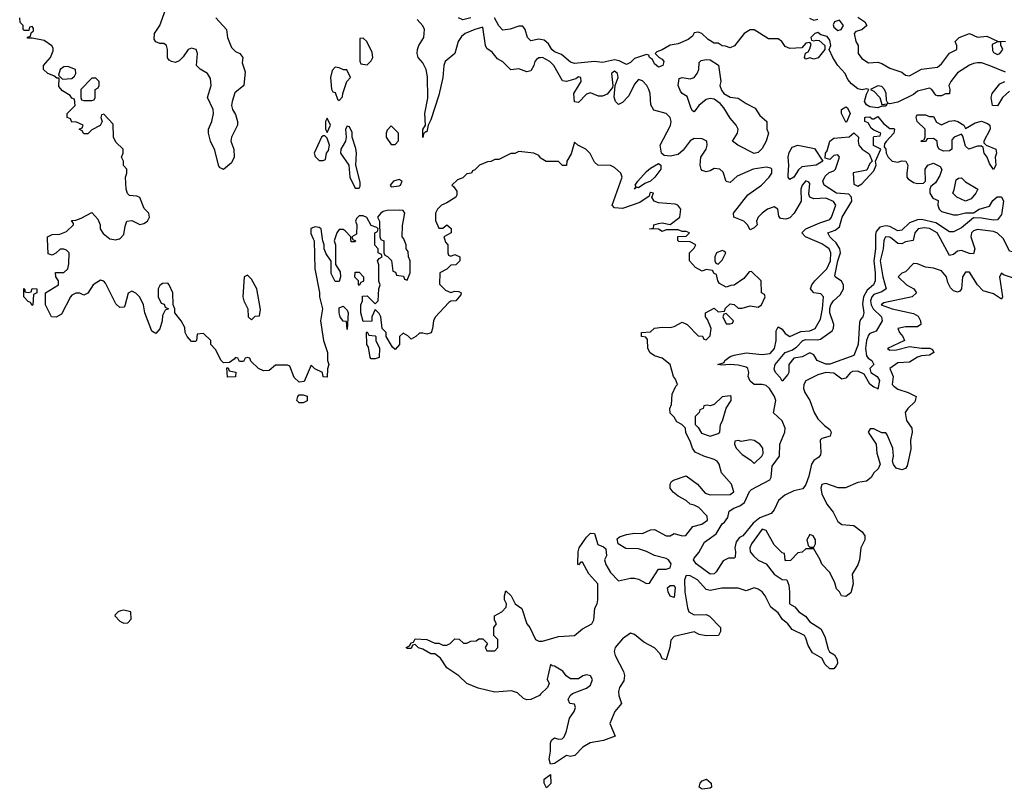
# Model space of a CAD drawing. Header units: inches. Extents: x 2601682 to 2755810, y 449311 to 584050.
# Tile 251 of 256: x 2657388 to 2662325, y 507239 to 511100. Entities that reach past the tile are written whole.
import ezdxf

# ---------------------------------------------------------------- set-up
doc = ezdxf.new("R2010")
doc.units = ezdxf.units.IN
doc.header["$MEASUREMENT"] = 0
for name, color, linetype in [('C6550', 7, 'Continuous'), ('C6551', 7, 'Continuous'), ('C6560', 7, 'Continuous'), ('C6561', 7, 'Continuous')]:
    doc.layers.add(name, color=color, linetype=linetype)

msp = doc.modelspace()

# ---------------------------------------------------------------- linework, layer by layer
at = {"layer": 'C6550', "color": 2, "elevation": 10}
for points in [[(2658860.2, 510000), (2658864.7, 509990), (2658867.3, 509850), (2658890.9, 509730.9), (2658891, 509710), (2658906.8, 509650), (2658896.3, 509590), (2658910.4, 509490.4), (2658931.3, 509430), (2658932, 509390), (2658938, 509370), (2658931.6, 509348.4), (2658930, 509306), (2658910, 509308), (2658906, 509330), (2658868.4, 509348.4), (2658850, 509366), (2658814.8, 509285.2), (2658790, 509282), (2658764.7, 509304.7), (2658742, 509362), (2658730, 509366), (2658670, 509366), (2658639.6, 509340.4), (2658610, 509338), (2658586, 509350), (2658547.3, 509387.3), (2658542, 509402), (2658530, 509406), (2658518, 509402), (2658510, 509386), (2658490, 509386), (2658482, 509402), (2658470, 509406), (2658463.6, 509396.4), (2658439.6, 509380.4), (2658410, 509378), (2658398, 509390), (2658370, 509446), (2658346, 509470), (2658346, 509490), (2658310, 509526), (2658278, 509522), (2658274, 509490), (2658270, 509486), (2658250, 509486), (2658228, 509510), (2658218, 509530), (2658216.4, 509556.4), (2658198, 509590), (2658166, 509630), (2658166, 509650), (2658158, 509670), (2658155.3, 509730), (2658138, 509770), (2658130, 509778), (2658103.6, 509776.4), (2658090, 509766), (2658082, 509750), (2658082, 509710), (2658098, 509678), (2658112.7, 509672.7), (2658118, 509658), (2658134, 509650), (2658118, 509642), (2658103.6, 509616.4), (2658102, 509590), (2658091.1, 509548.9), (2658070, 509526), (2658050, 509538), (2658015.3, 509630), (2658008.7, 509670), (2657990, 509708), (2657970, 509728), (2657950, 509738), (2657931.6, 509728.4), (2657914.8, 509665.2), (2657910, 509658), (2657890, 509655.3), (2657870, 509675.3), (2657818.9, 509778.9), (2657810, 509789), (2657792.5, 509792.5), (2657756, 509770), (2657730, 509728), (2657710, 509718), (2657690, 509728), (2657670, 509728), (2657650, 509718), (2657642, 509710), (2657596.9, 509623.1), (2657571.6, 509608.4), (2657548, 509610), (2657518, 509670), (2657518, 509730), (2657582, 509770), (2657582, 509790), (2657568.7, 509810), (2657568, 509832), (2657610, 509831.3), (2657628.7, 509850), (2657634.6, 509874.6), (2657635.3, 509930), (2657623.1, 509943.1), (2657610, 509948.7), (2657591.6, 509948.4), (2657570, 509928), (2657550, 509918), (2657530, 509926), (2657528.2, 510000)], [(2657839.5, 510000), (2657839.8, 509999.8), (2657870, 509996), (2657886, 510000)], [(2658968, 510000), (2658964.7, 509990), (2658971, 509971), (2658971.6, 509871.6), (2658994.4, 509834.4), (2658996, 509810), (2658990, 509786), (2658970, 509786), (2658950, 509826), (2658948.9, 509888.9), (2658924.7, 509924.7), (2658915.3, 509950), (2658915.3, 509970), (2658908, 509990), (2658906.5, 510000)], [(2659057.3, 510000), (2659058, 509998), (2659072, 509990), (2659070, 509986), (2659050, 509986), (2659048.8, 510000)], [(2659517.6, 510000), (2659523.6, 509983.6), (2659534, 509970), (2659534, 509930), (2659538, 509918), (2659550, 509914), (2659570, 509922), (2659594, 509910), (2659594, 509890), (2659574, 509870), (2659550, 509868), (2659530, 509848), (2659494, 509830), (2659492.7, 509772.7), (2659523.6, 509743.6), (2659550, 509732), (2659570, 509738), (2659590, 509736), (2659602, 509730), (2659599.6, 509720.4), (2659574, 509690), (2659550, 509688), (2659539.6, 509680.4), (2659471.6, 509608.4), (2659462, 509590), (2659458, 509550), (2659450.8, 509529.2), (2659430, 509522), (2659410, 509528), (2659392.7, 509527.3), (2659374, 509510), (2659350, 509498), (2659334.6, 509514.6), (2659310, 509528), (2659292, 509510), (2659292, 509470), (2659270, 509446), (2659256.4, 509456.4), (2659226, 509510), (2659226, 509530), (2659206, 509550), (2659198, 509610), (2659190, 509626), (2659170, 509646), (2659154, 509610), (2659152.7, 509587.3), (2659110, 509586), (2659098, 509630), (2659098, 509670), (2659106, 509690), (2659107.3, 509712.7), (2659130, 509714), (2659170, 509674), (2659186, 509690), (2659188, 509750), (2659195.3, 509770), (2659188.7, 509788.7), (2659188.7, 509870), (2659182, 509890), (2659190, 509902), (2659206, 509910), (2659202, 509922), (2659186, 509930), (2659186, 509950), (2659169.1, 509969.1), (2659168.5, 510000)], [(2659197.3, 510000), (2659198, 509998), (2659214, 509990), (2659214, 509930), (2659218, 509918), (2659232.7, 509912.7), (2659252.7, 509892.7), (2659258, 509838), (2659272.7, 509832.7), (2659278, 509818), (2659312.7, 509812.7), (2659318, 509798), (2659330, 509794), (2659346, 509830), (2659346, 509890), (2659338, 509910), (2659336.4, 509936.4), (2659326, 509950), (2659326, 509970), (2659316.4, 509996.4), (2659313.6, 510000)], [(2660000, 507716), (2659994, 507710), (2659950.6, 507689.4), (2659930, 507688.7), (2659914.6, 507694.6), (2659883.1, 507723.1), (2659853.6, 507733.6), (2659770, 507726), (2659686.3, 507746.3), (2659629.3, 507769.3), (2659590, 507808.7), (2659530, 507848), (2659497.2, 507897.2), (2659470, 507918), (2659450, 507918), (2659410, 507942), (2659388, 507948), (2659370, 507966), (2659358, 507962), (2659350, 507946), (2659330, 507946), (2659326, 507950), (2659342, 507958), (2659350, 507974), (2659362, 507978), (2659370, 507994), (2659430, 507991.3), (2659470, 507972), (2659490, 507972), (2659510, 507962), (2659530, 507962), (2659546, 507970), (2659570, 507994), (2659591.6, 507991.6), (2659612.7, 507972.7), (2659630, 507972), (2659650, 507982), (2659676.4, 507983.6), (2659690, 507994), (2659710, 507994), (2659734, 507970), (2659722, 507950), (2659730, 507934), (2659770, 507934), (2659786, 507950), (2659786, 507990), (2659766, 508010), (2659766, 508050), (2659778, 508070), (2659768.4, 508088.4), (2659768, 508110), (2659806, 508130), (2659827.3, 508152.7), (2659828, 508170), (2659818, 508190), (2659818, 508210), (2659826, 508234), (2659852, 508210), (2659872, 508170), (2659905.4, 508145.4), (2659931.3, 508070), (2659946, 508050), (2659974.8, 507990), (2659990, 507981.6), (2660000, 507982)]]:
    msp.add_lwpolyline(points, dxfattribs=at)
at = {"layer": 'C6550', "color": 2}
for points, elevation in [([(2658530, 509818), (2658514, 509810), (2658506, 509710), (2658511.3, 509690), (2658532, 509650), (2658534, 509610), (2658550, 509594), (2658568, 509612), (2658590, 509614), (2658594.6, 509645.4), (2658577.2, 509750), (2658550, 509798)], 10), ([(2659090, 509766), (2659086, 509770), (2659086, 509790), (2659068.9, 509808.9), (2659070, 509834), (2659090, 509834), (2659111.3, 509810), (2659111.6, 509788.4), (2659098, 509782)], 10), ([(2657450, 509666), (2657442, 509682), (2657430, 509686), (2657408.7, 509710), (2657408.4, 509751.6), (2657414, 509746), (2657414, 509734), (2657430, 509732), (2657446, 509734), (2657450, 509752), (2657474, 509750), (2657474, 509730), (2657458, 509722), (2657454, 509670)], 10), ([(2659030, 509546), (2659026, 509586), (2659010, 509588), (2658995.3, 509610), (2658989.2, 509630), (2658990, 509654), (2659010, 509662), (2659030, 509642), (2659034.8, 509630)], 10), ([(2659150, 509398), (2659145.2, 509405.2), (2659136.4, 509456.4), (2659128, 509470), (2659126, 509530), (2659130, 509534), (2659138, 509518), (2659170, 509514), (2659174, 509510), (2659174, 509490), (2659191.3, 509451.3), (2659190, 509406), (2659170, 509398)], 10), ([(2658430, 509306), (2658427.3, 509352.7), (2658432.7, 509352.7), (2658438, 509338), (2658472, 509332), (2658470, 509308)], 10), ([(2658790, 509178), (2658778, 509190), (2658782, 509210), (2658790, 509218), (2658810, 509218), (2658830, 509211), (2658830, 509188), (2658810, 509178)], 10), ([(2657910, 508137.2), (2657894, 508134), (2657882, 508130), (2657866, 508114), (2657864.7, 508110), (2657890, 508082), (2657910, 508072), (2657930, 508074), (2657947.3, 508092.7), (2657946, 508130)], 14)]:
    msp.add_lwpolyline(points, close=True, dxfattribs=dict(at, elevation=elevation))
at = {"layer": 'C6551', "color": 2}
for points, elevation in [([(2658370.8, 511110), (2658425.5, 511050), (2658430.4, 511010), (2658450, 510960.7), (2658470, 510940.7), (2658491.3, 510930), (2658506, 510910), (2658503.5, 510883.5), (2658518.8, 510838.8), (2658511, 510770), (2658466.9, 510733.1), (2658452.7, 510690), (2658450.5, 510670), (2658455.5, 510650), (2658470, 510624.7), (2658480.7, 510590), (2658480.7, 510570), (2658450.6, 510510), (2658446, 510490), (2658462, 510450), (2658462.8, 510410), (2658450, 510382), (2658409.2, 510349.2), (2658406, 510350), (2658390, 510358), (2658384, 510370), (2658365.6, 510445.6), (2658344, 510490), (2658334, 510530), (2658334, 510550), (2658351.5, 510588.5), (2658359.5, 510630), (2658358, 510650), (2658329.5, 510709.5), (2658347.6, 510770), (2658344.4, 510804.4), (2658330, 510829.3), (2658292.1, 510852.1), (2658274, 510870), (2658279.3, 510930), (2658272.7, 510950), (2658250, 510957.2), (2658232, 510950), (2658207.1, 510912.9), (2658187.1, 510892.9), (2658170, 510886), (2658149.5, 510889.5), (2658137.2, 510897.2), (2658129.4, 510909.4), (2658129.3, 510950), (2658124, 510970), (2658110, 510981.2), (2658090, 510981.2), (2658070, 510989), (2658062.5, 511002.5), (2658063.7, 511030), (2658090, 511071.3), (2658119.3, 511150)], 6), ([(2657886, 510000), (2657890, 510001), (2657910, 510022), (2657916.4, 510063.6), (2657926, 510090), (2657950, 510092), (2657990, 510072), (2658010, 510078), (2658028, 510090), (2658039, 510110), (2658035.3, 510130), (2658012.9, 510152.9), (2657990, 510208), (2657975.3, 510215.3), (2657938, 510218), (2657928.4, 510228.4), (2657922, 510250), (2657918, 510310), (2657926, 510330), (2657926, 510350), (2657908.4, 510368.4), (2657908, 510390), (2657898, 510410), (2657906, 510430), (2657906, 510450), (2657870, 510486), (2657858, 510510), (2657856.4, 510576.4), (2657810, 510626), (2657798, 510622), (2657794, 510610), (2657802, 510590), (2657791.1, 510568.9), (2657750, 510548), (2657730, 510528), (2657710, 510528), (2657702, 510542), (2657686, 510550), (2657702, 510558), (2657706, 510570), (2657670, 510588), (2657650, 510586), (2657642, 510602), (2657626, 510610), (2657626, 510630), (2657666, 510670), (2657662, 510702), (2657650, 510706), (2657640.4, 510720.4), (2657603.1, 510743.1), (2657584.7, 510764.7), (2657586, 510806), (2657574, 510806), (2657559, 510819), (2657529.2, 510829.2), (2657508, 510850), (2657508, 510870), (2657542, 510910), (2657556.4, 510943.6), (2657556.4, 510956.4), (2657548.4, 510968.4), (2657510, 510995.3), (2657450, 511008), (2657427.3, 511007.3), (2657427.3, 511012.7), (2657442, 511018), (2657446, 511034), (2657456.4, 511043.6), (2657456.4, 511056.4), (2657450, 511066), (2657438, 511062), (2657434, 511046), (2657410, 511046), (2657406, 511050), (2657406, 511070), (2657390, 511086), (2657388, 511110)], 10), ([(2660000, 510909.4), (2659990, 510909.3), (2659979.9, 510900.1), (2659970.7, 510890), (2659965.5, 510870), (2659950, 510844), (2659930, 510839), (2659890, 510854), (2659850, 510848), (2659810, 510889.2), (2659784.1, 510904.1), (2659757.5, 510937.5), (2659730, 510955.3), (2659722.7, 510970), (2659710, 511062), (2659670, 511051.3), (2659622, 511030), (2659603.6, 511016.4), (2659586.4, 510990), (2659570.4, 510929.6), (2659521.3, 510890), (2659514.9, 510870), (2659510.3, 510810), (2659490, 510722), (2659450, 510598), (2659436, 510570), (2659430, 510538), (2659422, 510538), (2659412, 510528), (2659408.4, 510508.4), (2659409.3, 510549.3), (2659422, 510570), (2659419.5, 510630), (2659433.8, 510706.2), (2659432.5, 510812.5), (2659426.3, 510850), (2659410, 510882.7), (2659385.2, 510910), (2659380.9, 510930), (2659382, 510950), (2659389.6, 510970), (2659414, 511010), (2659416.9, 511050), (2659409.6, 511069.6), (2659381.6, 511101.6)], 6), ([(2659649.3, 511109.3), (2659610, 511099.3), (2659588, 511110)], 2), ([(2660000, 511001), (2659990, 511002.7), (2659950, 510994), (2659934, 511010), (2659922, 511050), (2659910, 511068), (2659890, 511068), (2659847.3, 511052.7), (2659810, 511046.6), (2659790, 511069), (2659768.6, 511108.6)], 2), ([(2660000, 510406.7), (2659990, 510418), (2659966, 510430), (2659890, 510438), (2659870, 510428), (2659850, 510428), (2659790, 510398), (2659770, 510398), (2659750, 510388), (2659732.7, 510387.3), (2659694, 510370), (2659670, 510346), (2659658, 510342), (2659654, 510330), (2659630, 510326), (2659610, 510306), (2659583.6, 510296.4), (2659554, 510270), (2659563.6, 510263.6), (2659579.6, 510239.6), (2659579.6, 510220.4), (2659574, 510210), (2659530, 510182), (2659502, 510170), (2659482, 510150), (2659472, 510130), (2659472.7, 510092.7), (2659490, 510054), (2659510, 510054), (2659530, 510071.3), (2659551.6, 510051.6), (2659552, 510030), (2659514, 510010), (2659517.6, 510000)], 10), ([(2657528.2, 510000), (2657528, 510010), (2657550, 510022), (2657590, 510024.7), (2657623.1, 510036.9), (2657658, 510070), (2657658, 510078), (2657647.3, 510092.7), (2657670, 510094), (2657696.4, 510103.6), (2657750, 510132), (2657779.8, 510099.8), (2657791.3, 510070), (2657792, 510050), (2657807.1, 510027.1), (2657839.5, 510000)], 10), ([(2659168.5, 510000), (2659168, 510030), (2659182, 510038), (2659186, 510050), (2659178, 510058), (2659150, 510068), (2659128.4, 510108.4), (2659110, 510115.3), (2659090, 510115.3), (2659076.9, 510103.1), (2659071.3, 510090), (2659078, 510070), (2659076, 510024), (2659054, 510010), (2659057.3, 510000)], 10), ([(2659313.6, 510000), (2659306, 510010), (2659307.3, 510067.3), (2659319, 510130), (2659310, 510142), (2659290, 510145.2), (2659230, 510142.7), (2659210, 510137.2), (2659198, 510130), (2659182, 510110), (2659191.3, 510088.7), (2659194, 510010), (2659197.3, 510000)], 10), ([(2658906.5, 510000), (2658899, 510050), (2658890, 510057.2), (2658870, 510061.2), (2658848, 510052), (2658847.9, 510027.9), (2658860.2, 510000)], 10), ([(2659048.8, 510000), (2659048, 510010), (2659020.4, 510040.4), (2659010, 510048), (2658990, 510048), (2658978, 510030), (2658968, 510000)], 10)]:
    msp.add_lwpolyline(points, dxfattribs=dict(at, elevation=elevation))
at = {"layer": 'C6551', "color": 2, "elevation": 10}
for points in [[(2659110, 511008), (2659094, 511006), (2659092.7, 510892.7), (2659098, 510878), (2659130, 510874), (2659150, 510894), (2659158, 510910), (2659154.6, 510934.6), (2659128, 510990)], [(2657630, 510865.2), (2657610, 510864), (2657591.3, 510850), (2657582, 510822), (2657602, 510802), (2657650, 510804.7), (2657663.1, 510816.9), (2657668.7, 510830), (2657668, 510850)], [(2658970, 510862), (2658954.8, 510845.2), (2658946, 510810), (2658952, 510752), (2658958, 510738), (2658970, 510734), (2658982, 510702), (2658990, 510694), (2659007.3, 510712.7), (2659008, 510730), (2659028, 510790), (2659046, 510810), (2659028, 510848), (2659012, 510848), (2658990, 510859)], [(2657770, 510806), (2657750, 510806), (2657694, 510750), (2657694, 510710), (2657698, 510698), (2657710, 510694), (2657750, 510694), (2657762, 510698), (2657766, 510710), (2657766, 510750), (2657782, 510758), (2657786, 510770), (2657786, 510790)], [(2658930, 510606), (2658922, 510590), (2658922, 510550), (2658930, 510534), (2658946, 510570)], [(2659030, 510566), (2659022, 510550), (2659024.7, 510510), (2659021, 510490), (2658998, 510450), (2658996, 510430), (2659038, 510370), (2659042.8, 510310), (2659070, 510254), (2659090, 510254), (2659095.3, 510264.7), (2659094.6, 510285.4), (2659074, 510370), (2659077.2, 510430), (2659073.6, 510453.6), (2659055.3, 510510), (2659054.6, 510534.6), (2659042, 510562)], [(2659250, 510568), (2659230, 510546), (2659224.7, 510530), (2659226, 510510), (2659250, 510474), (2659270, 510474), (2659287.3, 510492.7), (2659288, 510530)], [(2658918, 510518), (2658910, 510518), (2658902, 510510), (2658864.7, 510430), (2658870, 510414), (2658890, 510394), (2658910, 510394), (2658922, 510398), (2658926, 510430), (2658936.4, 510443.6), (2658942, 510470), (2658930, 510506)], [(2659290, 510298), (2659262, 510290), (2659244.7, 510270), (2659250, 510262), (2659290, 510266), (2659298, 510270), (2659306, 510290)]]:
    msp.add_lwpolyline(points, close=True, dxfattribs=at)
at = {"layer": 'C6560', "color": 2}
for points, elevation in [([(2660000, 507982), (2660010, 507982.4), (2660090, 508005.5), (2660170, 508010.7), (2660210, 508044), (2660256, 508070), (2660266.6, 508090), (2660271.9, 508148.1), (2660282.7, 508170), (2660286, 508190), (2660287, 508270), (2660240.7, 508320.7), (2660210, 508378), (2660202, 508378), (2660190, 508366), (2660186, 508370), (2660188, 508430), (2660193.2, 508450), (2660230, 508504.7), (2660250, 508524.7), (2660270, 508522), (2660287.3, 508467.3), (2660315.3, 508455.3), (2660326, 508446), (2660330.8, 508410.8), (2660320.7, 508390), (2660326.2, 508366.2), (2660350, 508326.8), (2660390, 508284.7), (2660450, 508298.8), (2660470, 508299.1), (2660490, 508293.4), (2660530, 508270.7), (2660546.3, 508273.7), (2660590, 508342.8), (2660630, 508343), (2660648.7, 508350), (2660655.1, 508370), (2660641.2, 508390), (2660630, 508397), (2660570, 508412.7), (2660530, 508432.3), (2660490, 508445.2), (2660426.3, 508446.3), (2660388, 508470), (2660384, 508496), (2660394.6, 508505.4), (2660430, 508518), (2660470, 508524.7), (2660510, 508522.8), (2660550, 508541), (2660570, 508542.8), (2660630, 508511), (2660650, 508511.3), (2660670, 508522), (2660710, 508511.3), (2660728.4, 508511.6), (2660763.2, 508556.8), (2660808, 508570), (2660837.2, 508590), (2660834, 508610), (2660793.4, 508653.4), (2660770, 508665.2), (2660749.3, 508669.3), (2660730, 508688.7), (2660689.5, 508709.5), (2660664, 508730), (2660648.7, 508750), (2660648.7, 508770), (2660656.4, 508783.6), (2660666, 508790), (2660730, 508812), (2660786, 508770), (2660825.3, 508725.3), (2660850, 508717.1), (2660950, 508718.8), (2660968.7, 508731.3), (2660956, 508770), (2660906.6, 508826.6), (2660895.3, 508870), (2660884.7, 508884.7), (2660870, 508894), (2660818, 508910), (2660775.3, 508930), (2660762, 508950), (2660750, 508986), (2660728, 509028), (2660726, 509050), (2660708.4, 509068.4), (2660683.1, 509083.1), (2660670, 509106), (2660650, 509126), (2660648, 509150), (2660655.3, 509170), (2660659, 509221), (2660678, 509262), (2660686, 509270), (2660676.4, 509296.4), (2660666, 509310), (2660648.7, 509370), (2660610, 509402), (2660570, 509414), (2660548.9, 509428.9), (2660538, 509450), (2660536.4, 509496.4), (2660527.3, 509507.3), (2660506, 509510), (2660506, 509530), (2660550, 509534), (2660570, 509552), (2660610, 509558), (2660650, 509556), (2660670, 509561), (2660710, 509582), (2660734, 509570), (2660790, 509514), (2660811.6, 509511.6), (2660818, 509498), (2660830, 509494), (2660850, 509514), (2660855.3, 509550), (2660836.4, 509596.4), (2660826, 509610), (2660826, 509630), (2660870, 509652), (2660890, 509634), (2660922, 509638), (2660927.3, 509652.7), (2660950, 509674), (2660970, 509672), (2660990, 509652), (2661010, 509652), (2661050, 509664.7), (2661090, 509658), (2661108, 509670), (2661126, 509710), (2661122, 509722), (2661108, 509730), (2661106, 509790), (2661056.4, 509836.4), (2661045.4, 509834.6), (2661018.8, 509801.2), (2660970, 509768), (2660952.7, 509767.3), (2660930, 509758), (2660896.4, 509776.4), (2660888, 509790), (2660882, 509822), (2660870, 509826), (2660862, 509842), (2660830, 509846), (2660810, 509838), (2660776.4, 509856.4), (2660746, 509890), (2660746, 509930), (2660770, 509954), (2660778, 509970), (2660750, 509986), (2660692.7, 509987.3), (2660687.3, 509992.7), (2660687.3, 510000)], 10), ([(2661724.7, 510000), (2661720.8, 509990), (2661717.2, 509950), (2661702.7, 509890), (2661715, 509810), (2661732.7, 509750), (2661710, 509734), (2661670, 509721.5), (2661660.2, 509710), (2661653.7, 509690), (2661656.8, 509670), (2661667.2, 509650), (2661708.5, 509610), (2661712.7, 509590), (2661682, 509538), (2661650, 509525.6), (2661643.1, 509516.9), (2661633.6, 509490), (2661629.3, 509450), (2661634.1, 509414.1), (2661641.4, 509401.4), (2661661, 509390), (2661670.6, 509370.6), (2661650.8, 509350), (2661654.8, 509330), (2661687.7, 509310), (2661698, 509290), (2661690, 509246), (2661689.3, 509249.3), (2661670, 509257), (2661650, 509272), (2661622.5, 509322.5), (2661590, 509337.4), (2661564.2, 509335.8), (2661551.5, 509328.5), (2661530, 509302), (2661510, 509296.2), (2661470, 509326.3), (2661430, 509329.7), (2661390, 509318.7), (2661330, 509288), (2661319.2, 509270), (2661318.4, 509250), (2661324.5, 509230), (2661349.2, 509190), (2661371.6, 509130), (2661390, 509098), (2661423.6, 509063.6), (2661450, 509044.7), (2661457.3, 509030), (2661450.7, 509010), (2661410, 508999.3), (2661400.7, 508990), (2661405.5, 508930), (2661402.5, 508917.5), (2661395.5, 508904.5), (2661370, 508889.3), (2661357.1, 508870), (2661344.9, 508810), (2661330, 508769), (2661314.4, 508745.6), (2661270, 508736.9), (2661224.8, 508715.2), (2661192.6, 508687.4), (2661170, 508641.2), (2661156.5, 508623.5), (2661099.4, 508600.6), (2661065.5, 508574.5), (2661013.4, 508510), (2660997.5, 508502.5), (2660979.8, 508480.2), (2660972.7, 508450), (2660977.1, 508430), (2660975.9, 508404.1), (2660970, 508399), (2660942, 508398), (2660914.9, 508385.1), (2660880.5, 508330), (2660870, 508320.7), (2660850, 508318.4), (2660779, 508370), (2660766.6, 508390), (2660770, 508398), (2660793.4, 508426.6), (2660821.7, 508478.3), (2660879.8, 508520.3), (2660909.8, 508570.2), (2660921.6, 508578.4), (2660938, 508602), (2660945.3, 508634.7), (2660969, 508650), (2660998.9, 508661.1), (2661022, 508678), (2661047.3, 508732.7), (2661057.7, 508742.3), (2661148.3, 508791.7), (2661155.1, 508804.9), (2661160.4, 508859.6), (2661197.7, 508910), (2661199.8, 508970), (2661223.9, 509030), (2661225.1, 509050), (2661210, 509087.3), (2661168.2, 509128.2), (2661179.1, 509190), (2661172.6, 509210), (2661147.6, 509250), (2661130, 509264.7), (2661110, 509269.6), (2661070, 509269.3), (2661050, 509287), (2661040.7, 509310), (2661042.9, 509330), (2661038, 509350), (2661030, 509356.2), (2660990, 509366.3), (2660950, 509369.7), (2660906, 509366), (2660888.7, 509370), (2660919.3, 509380.7), (2660924, 509390), (2660949.7, 509410.3), (2660970, 509417.1), (2661031.1, 509428.9), (2661110, 509420.7), (2661150, 509425.3), (2661172.3, 509450), (2661180.4, 509490), (2661181.3, 509538.7), (2661190, 509558.8), (2661210, 509547.3), (2661225.5, 509525.5), (2661250, 509510.3), (2661304.7, 509535.3), (2661350, 509539.1), (2661375.6, 509550), (2661402.4, 509597.6), (2661413.3, 509650), (2661418.4, 509710), (2661405.1, 509725.1), (2661369, 509730), (2661352.7, 509750), (2661359.5, 509770), (2661374, 509790), (2661435.6, 509850), (2661452.4, 509890), (2661455.6, 509930), (2661446, 509950), (2661430, 509962.6), (2661410, 509975.4), (2661351.7, 510000)], 6), ([(2661678.4, 510000), (2661678.5, 509950), (2661670.2, 509890), (2661677.6, 509830), (2661676.5, 509790), (2661668.2, 509770), (2661637, 509743), (2661618, 509710), (2661614.4, 509674.4), (2661620.7, 509630), (2661616, 509610), (2661603.8, 509596.2), (2661598.5, 509581.5), (2661591.4, 509470), (2661570, 509415.3), (2661450, 509372), (2661430, 509372.3), (2661386, 509390), (2661370, 509418), (2661350, 509428.7), (2661311.6, 509408.4), (2661270, 509402), (2661244.7, 509370), (2661244.7, 509330), (2661239.8, 509320.2), (2661210, 509286), (2661203.1, 509303.1), (2661178, 509330), (2661170, 509346), (2661175.3, 509370), (2661226, 509430), (2661258.6, 509441.4), (2661282.5, 509457.5), (2661314, 509490), (2661330, 509494.9), (2661386.5, 509493.5), (2661402.4, 509497.6), (2661461, 509539), (2661468.2, 509551.8), (2661469.7, 509570), (2661450, 509629), (2661450, 509651.3), (2661455.1, 509670), (2661468.2, 509690), (2661500.9, 509719.1), (2661517.6, 509750), (2661517.6, 509770), (2661508.3, 509788.3), (2661476, 509810), (2661475.1, 509815.1), (2661489.7, 509889.7), (2661503.1, 509930), (2661500.5, 509950), (2661481.3, 509981.3), (2661460.5, 510000)], 2), ([(2661868.9, 510000), (2661867.1, 509992.9), (2661830, 509985.6), (2661810, 509976.2), (2661790, 509977.6), (2661762, 510000)], 6), ([(2662160.4, 510000), (2662177.6, 509950), (2662170, 509925.2), (2662150, 509927.6), (2662110, 509942.4), (2662090, 509939.5), (2662070, 509922.7), (2662050, 509917.2), (2662004.7, 510000)], 6), ([(2662389.7, 510000), (2662413, 509970), (2662410.5, 509949.5), (2662370, 509934.5), (2662350, 509938), (2662319.8, 509999.8), (2662319.7, 510000)], 6), ([(2662370, 509804), (2662320.2, 509820.2), (2662310, 509828), (2662301, 509810), (2662316, 509710), (2662310, 509698), (2662270, 509724), (2662219.3, 509739.3), (2662189.6, 509769.6), (2662150, 509833.2), (2662130, 509834), (2662114.8, 509810), (2662110.7, 509749.3), (2662102, 509738), (2662090, 509733.2), (2662070, 509739), (2662054.8, 509754.8), (2662040.7, 509780.7), (2662034.5, 509810), (2662010, 509839.5), (2661970, 509854), (2661930, 509859), (2661890, 509876), (2661870, 509877.2), (2661830, 509835.3), (2661811.1, 509828.9), (2661792, 509810), (2661834.8, 509770), (2661871, 509750), (2661884.7, 509730), (2661862, 509710), (2661719.8, 509680.2), (2661708, 509670), (2661762, 509650), (2661870, 509625.5), (2661892, 509612), (2661904.9, 509590), (2661906, 509570), (2661890, 509559.3), (2661830, 509559.6), (2661791.3, 509550), (2661798.8, 509530), (2661816, 509510), (2661824.7, 509490), (2661738.8, 509450), (2661750, 509442), (2661784.1, 509444.1), (2661850, 509460.7), (2661910, 509452.2), (2661951.8, 509451.8), (2661965.2, 509445.2), (2661970.5, 509430.5), (2661950, 509417.4), (2661910, 509414), (2661890, 509406.6), (2661850, 509381.5), (2661790, 509379.1), (2661750.4, 509350), (2661768, 509310), (2661763, 509270), (2661770, 509260.7), (2661790, 509246), (2661842, 509230), (2661882, 509210), (2661876.8, 509183.2), (2661841, 509150), (2661827.3, 509130), (2661834, 509090), (2661861, 509050), (2661862.8, 509030), (2661854, 508990), (2661855.3, 508944.7), (2661838, 508862), (2661830, 508849), (2661810, 508841.2), (2661782, 508850), (2661769, 508869), (2661764.7, 508884.7), (2661769, 508910), (2661765.2, 508950), (2661738, 509018), (2661730, 509028), (2661710, 509028), (2661670, 509048), (2661652.7, 509047.3), (2661642, 509030), (2661682, 508970), (2661685.4, 508925.4), (2661702, 508870), (2661692.7, 508847.3), (2661670, 508826), (2661656.9, 508803.1), (2661634.4, 508785.6), (2661590, 508779), (2661527.9, 508752.1), (2661492.1, 508752.1), (2661430, 508772.7), (2661410, 508768), (2661404, 508750), (2661410, 508722), (2661434.8, 508670), (2661467.3, 508630), (2661490, 508582.8), (2661510, 508567.3), (2661570, 508562), (2661612, 508530), (2661624.7, 508510), (2661626, 508490), (2661606, 508450), (2661598, 508390), (2661590, 508366), (2661562, 508318), (2661566, 508270), (2661555.3, 508224.7), (2661530, 508206), (2661508.9, 508208.9), (2661498, 508230), (2661484, 508244), (2661475.5, 508275.5), (2661450, 508326), (2661409.1, 508369.1), (2661402, 508390), (2661370, 508446), (2661330, 508446), (2661311.3, 508428.7), (2661290, 508426), (2661252.7, 508387.3), (2661230, 508386), (2661226, 508390), (2661222, 508422), (2661210, 508426), (2661170, 508466), (2661130, 508538), (2661110, 508544), (2661057.3, 508470), (2661048, 508450), (2661051, 508430), (2661066.8, 508410), (2661090, 508388), (2661131, 508371), (2661170, 508318), (2661210, 508292), (2661234, 508290), (2661243.6, 508263.6), (2661247.7, 508230), (2661246.8, 508170), (2661274.2, 508154.2), (2661294.8, 508130), (2661328.4, 508108.4), (2661350, 508078.8), (2661404.7, 508044.7), (2661424.9, 508004.9), (2661441.3, 507941.3), (2661448.5, 507928.5), (2661473.7, 507913.7), (2661486, 507890), (2661487.7, 507870), (2661481.6, 507858.4), (2661470, 507844), (2661450, 507844), (2661425.8, 507865.8), (2661410, 507897.2), (2661363.3, 507923.3), (2661340.5, 507960.5), (2661330, 507998), (2661322, 508010), (2661260.7, 508040.7), (2661239, 508070), (2661211.7, 508091.7), (2661190, 508124), (2661153.4, 508153.4), (2661126, 508210), (2661110, 508229.2), (2661090, 508242.7), (2661070, 508249), (2661030, 508235.3), (2660990, 508248.7), (2660908.7, 508248.7), (2660850, 508236.2), (2660830, 508242), (2660787, 508290), (2660750, 508309.6), (2660730, 508311.8), (2660721.7, 508290), (2660723.2, 508230), (2660735.5, 508150), (2660742.8, 508130), (2660770, 508114.8), (2660830, 508116), (2660847.1, 508107.1), (2660902, 508050), (2660902, 508030), (2660892, 508010), (2660829, 508009), (2660795.3, 508015.3), (2660770, 508028.7), (2660670, 508005.2), (2660653.4, 507986.6), (2660648.2, 507950), (2660630, 507889), (2660610, 507894), (2660598.9, 507918.9), (2660570, 507949.5), (2660516.5, 507976.5), (2660470, 508015.3), (2660450, 508022), (2660410, 507994), (2660374, 507950), (2660368.4, 507930), (2660373.4, 507910), (2660414.8, 507830), (2660420.7, 507810), (2660416.8, 507783.2), (2660396, 507750), (2660391, 507730), (2660391.3, 507710), (2660404.7, 507670), (2660372, 507630), (2660346, 507570), (2660374, 507506), (2660315.3, 507484.7), (2660247.5, 507472.5), (2660211.3, 507450), (2660170.9, 507409.1), (2660150, 507404), (2660130, 507408), (2660070, 507368), (2660050, 507366), (2660042, 507390), (2660049.3, 507430.7), (2660049.3, 507470.7), (2660054.6, 507485.4), (2660070, 507498), (2660090, 507491.3), (2660108.4, 507491.6), (2660118, 507502), (2660129, 507530), (2660144, 507596), (2660168, 507630), (2660175.3, 507650), (2660170, 507666), (2660146, 507670), (2660138, 507690), (2660148, 507710), (2660160.2, 507719.8), (2660230, 507746.8), (2660250, 507761), (2660259.3, 507790), (2660250, 507808.7), (2660230, 507814), (2660210.9, 507809.1), (2660190, 507794), (2660150, 507793.2), (2660127.5, 507807.5), (2660111.3, 507831.3), (2660070, 507857.2), (2660058, 507858), (2660050, 507866), (2660032, 507792), (2660042, 507770), (2660034, 507750), (2660000, 507716)], 10)]:
    msp.add_lwpolyline(points, dxfattribs=dict(at, elevation=elevation))
for points, elevation in [([(2660910, 509942), (2660882, 509930), (2660874, 509910), (2660874, 509890), (2660878, 509878), (2660890, 509874), (2660910, 509894), (2660928, 509930), (2660919, 509939)], 10), ([(2660930, 509626), (2660918, 509622), (2660914, 509610), (2660930, 509574), (2660950, 509574), (2660962, 509578), (2660966, 509590)], 10), ([(2660950, 509212.7), (2660910, 509208), (2660870, 509169), (2660850, 509162), (2660834, 509166), (2660818, 509162), (2660814, 509150), (2660798, 509142), (2660794, 509130), (2660774, 509110), (2660774, 509070), (2660790, 509054), (2660806.4, 509026.4), (2660850, 509011), (2660890, 509024.7), (2660898, 509030), (2660902, 509070), (2660912.3, 509087.7), (2660929.3, 509150.7), (2660955.3, 509190), (2660955.3, 509210)], 10), ([(2661052, 508992), (2661004.7, 508984.7), (2660991.6, 508988.4), (2660974, 508986), (2660972, 508970), (2660981, 508950), (2661010, 508918.8), (2661054, 508890), (2661070, 508874), (2661108.7, 508910), (2661115.5, 508924.5), (2661113.2, 508950), (2661099, 508970), (2661070, 508989.2)], 10), ([(2661350, 508518), (2661334, 508490), (2661342, 508462), (2661350, 508454), (2661370, 508454), (2661378, 508470), (2661378, 508490), (2661366, 508510)], 10), ([(2660670, 508202), (2660650, 508208), (2660639, 508230), (2660635.3, 508250), (2660650, 508261), (2660670, 508261), (2660674.9, 508250)], 6), ([(2660030, 507246), (2660018, 507270), (2660018, 507290), (2660050, 507314), (2660051.1, 507268.9)], 10), ([(2660810, 507239), (2660795.3, 507250), (2660799, 507270), (2660810, 507281), (2660832, 507290), (2660854.8, 507270), (2660856, 507250), (2660850, 507245.2)], 10)]:
    msp.add_lwpolyline(points, close=True, dxfattribs=dict(at, elevation=elevation))
at = {"layer": 'C6561', "color": 2}
for points, elevation in [([(2661347.7, 511107.7), (2661370, 511098), (2661390, 511102)], 2), ([(2661590, 511113.4), (2661626, 511090), (2661636, 511070), (2661610.8, 511049.2), (2661579.6, 511040.4), (2661571.3, 511030), (2661581, 510990), (2661592, 510970), (2661592, 510930), (2661610, 510904.7), (2661644, 510884), (2661690, 510886.8), (2661710, 510880.7), (2661750, 510857.3), (2661810, 510836), (2661830, 510822), (2661850, 510818), (2661910, 510851), (2661990, 510861), (2662010, 510878), (2662050, 510932), (2662086, 510950), (2662086, 510970), (2662078, 510990), (2662098, 511010), (2662150, 511031.3), (2662190, 511012), (2662236.9, 511016.9), (2662290, 510992), (2662330.9, 510990.9)], 2), ([(2662330, 510837.2), (2662248, 510870), (2662210, 510882.7), (2662190, 510882.7), (2662170, 510880.9), (2662150, 510872.3), (2662090, 510833.2), (2662056, 510790), (2662046, 510770), (2662052, 510750), (2662050, 510728), (2662030, 510728), (2662010, 510718), (2661990, 510718), (2661982, 510722), (2661962, 510750), (2661950, 510757.2), (2661890, 510741.2), (2661870, 510725.2), (2661790, 510686), (2661750, 510678), (2661740.4, 510680.4), (2661734.6, 510694.6), (2661732.3, 510730), (2661724, 510750), (2661710, 510764), (2661690, 510768), (2661654, 510750), (2661670, 510742), (2661701, 510710), (2661710, 510674), (2661738, 510678), (2661730, 510666), (2661710, 510666), (2661690, 510658), (2661650, 510662), (2661633.2, 510673.2), (2661624, 510690), (2661633.6, 510726.4), (2661646, 510750), (2661632.9, 510752.9), (2661611.6, 510748.4), (2661590, 510753.2), (2661558.6, 510778.6), (2661540.1, 510800.1), (2661526, 510830), (2661489.5, 510869.5), (2661465.2, 510910), (2661446, 510950), (2661454, 510970), (2661450, 510998), (2661436, 511016), (2661404, 511024), (2661390, 511035.3), (2661374, 511030), (2661354, 511010), (2661358, 510998), (2661370, 510994), (2661382, 510998), (2661396, 510996), (2661424.7, 510970), (2661424.7, 510950), (2661390.7, 510909.3), (2661370, 510902), (2661350, 510908), (2661330, 510902), (2661322, 510910), (2661328, 510932), (2661342, 510938), (2661350, 510954), (2661356.4, 510976.4), (2661350, 510986), (2661330, 510982), (2661310, 510958), (2661250, 510956), (2661226, 510966), (2661208.7, 510990), (2661190, 511004), (2661143.1, 511003.1), (2661070, 511049), (2661050, 511049.2), (2661021, 511030), (2660971.1, 510968.9), (2660950, 510958), (2660927.3, 510967.3), (2660910, 510968), (2660890, 510982), (2660870, 510982), (2660840.2, 511000.2), (2660808.7, 511030), (2660790, 511038), (2660770, 511033.2), (2660762, 511018), (2660739.1, 511000.9), (2660690, 510979.3), (2660650, 510972.3), (2660610, 510948), (2660582, 510938), (2660574, 510930), (2660594, 510910), (2660610, 510902), (2660618, 510890), (2660612, 510870), (2660590, 510862), (2660570, 510878), (2660560.4, 510900.4), (2660546, 510910), (2660542, 510922), (2660530, 510926), (2660470, 510904.5), (2660450, 510886), (2660430, 510875.1), (2660394.2, 510894.2), (2660370, 510898.7), (2660310, 510885.2), (2660269.4, 510889.4), (2660170, 510880.9), (2660150, 510886.6), (2660105.1, 510925.1), (2660070, 510939.5), (2660056, 510950), (2660038.9, 510978.9), (2660018, 510998), (2660000, 511001)], 2), ([(2661351.7, 510000), (2661328, 510010), (2661308.7, 510030), (2661328.7, 510050), (2661399.3, 510080.7), (2661450, 510097.1), (2661458.9, 510110), (2661480.5, 510170), (2661468.5, 510188.4), (2661430, 510204.4), (2661370, 510202), (2661349, 510209), (2661344.7, 510224.7), (2661350, 510278), (2661345.2, 510285.2), (2661330, 510292.3), (2661310.8, 510270), (2661304.4, 510250), (2661306, 510190), (2661270.3, 510129.7), (2661250, 510105.2), (2661230, 510099.3), (2661202.7, 510102.7), (2661194, 510114), (2661188.7, 510150), (2661170, 510161.2), (2661138, 510150), (2661110, 510129.2), (2661090.8, 510110), (2661082.8, 510090), (2661084.7, 510070), (2661070, 510055.3), (2661050, 510045.2), (2661037.2, 510070), (2661019.3, 510090), (2660968.7, 510110), (2660966.6, 510130), (2661038.9, 510221.1), (2661107, 510270), (2661146, 510310), (2661159.3, 510330), (2661159, 510350), (2661154.5, 510354.5), (2661130, 510359.5), (2661064.7, 510350), (2660984.4, 510315.6), (2660950, 510284), (2660930, 510288.7), (2660915.1, 510335.1), (2660898, 510350), (2660870, 510352.7), (2660850, 510341.2), (2660830, 510337.2), (2660810, 510344), (2660805.2, 510350), (2660799.3, 510370), (2660802.7, 510410), (2660829.3, 510450), (2660835.1, 510470), (2660833.2, 510490), (2660810, 510502.7), (2660770, 510503.7), (2660750, 510492), (2660714.7, 510445.3), (2660690, 510423.6), (2660650, 510415.6), (2660619.3, 510419.3), (2660605.2, 510430), (2660599.3, 510470), (2660651.1, 510568.9), (2660653.6, 510590), (2660649.6, 510609.6), (2660630, 510629.3), (2660566.6, 510646.6), (2660552.9, 510672.9), (2660549, 510730), (2660542.7, 510750), (2660532.3, 510770), (2660510, 510792.7), (2660490, 510799.3), (2660470, 510777.2), (2660441.3, 510718.7), (2660410, 510684), (2660390, 510675.3), (2660375.3, 510690), (2660368.9, 510711.1), (2660373.2, 510770), (2660389, 510810), (2660385.2, 510830), (2660370, 510840.9), (2660354.8, 510830), (2660362, 510770), (2660359.6, 510760.4), (2660333.7, 510726.3), (2660310, 510716), (2660290, 510716), (2660250, 510732.7), (2660230, 510726.6), (2660190, 510684), (2660170, 510688.7), (2660166, 510730), (2660202.7, 510790), (2660202, 510810), (2660190, 510813.6), (2660176.4, 510803.6), (2660130, 510789.2), (2660110, 510793.2), (2660066.6, 510870), (2660046, 510890), (2660010, 510909.5), (2660000, 510909.4)], 6), ([(2662350, 510742), (2662316, 510710), (2662290, 510668), (2662266, 510670), (2662259, 510710), (2662264, 510730), (2662302, 510778), (2662328, 510790)], 2), ([(2661460.5, 510000), (2661449.4, 510010), (2661439, 510030), (2661476.6, 510043.4), (2661498.4, 510061.6), (2661511.5, 510110), (2661559.3, 510190), (2661559, 510210), (2661544.7, 510224.7), (2661482.7, 510230), (2661420.9, 510270), (2661414.5, 510290), (2661425.6, 510314.4), (2661446.3, 510333.7), (2661470, 510341), (2661479, 510350), (2661499, 510410), (2661490, 510422), (2661470, 510418), (2661450, 510398), (2661426, 510406), (2661428, 510430), (2661437.2, 510442.8), (2661450, 510491.3), (2661470, 510506), (2661547.3, 510512.7), (2661570, 510532), (2661594, 510510), (2661591.3, 510490), (2661596, 510470), (2661611.3, 510450), (2661646.8, 510426.8), (2661662, 510390), (2661650, 510378), (2661634.8, 510345.2), (2661567.5, 510332.5), (2661570, 510274), (2661590, 510264.7), (2661610, 510276), (2661670, 510342), (2661682, 510370), (2661678, 510390), (2661706, 510450), (2661669.1, 510469.1), (2661668, 510510), (2661670, 510514), (2661702, 510518), (2661706, 510530), (2661670, 510546), (2661656.4, 510556.4), (2661642, 510582), (2661626, 510590), (2661626, 510610), (2661628.9, 510611.1), (2661650, 510612), (2661662, 510602), (2661670, 510602), (2661690, 510614), (2661719.6, 510579.6), (2661750, 510554), (2661770, 510554), (2661774, 510550), (2661771.3, 510530), (2661731.6, 510488.4), (2661723.6, 510476.4), (2661722, 510462), (2661731.1, 510451.1), (2661732, 510430), (2661742, 510410), (2661762, 510390), (2661790, 510386), (2661810, 510391.3), (2661830.5, 510390.5), (2661840.7, 510370), (2661835.5, 510330), (2661836.3, 510310), (2661842, 510302), (2661870, 510283.1), (2661890, 510277.6), (2661919.6, 510280.4), (2661929.5, 510290.5), (2661927.6, 510350), (2661941.2, 510370), (2661970, 510380.7), (2662002.8, 510362.8), (2662010.8, 510349.2), (2662002, 510318), (2661978.8, 510281.2), (2661956.9, 510263.1), (2661951.3, 510250), (2661951.3, 510230), (2661965.4, 510205.4), (2661992.7, 510192.7), (2661992, 510170), (2661998, 510150), (2662010, 510138), (2662070, 510120.7), (2662090, 510120.7), (2662130, 510130.8), (2662170, 510131), (2662198, 510150), (2662250, 510164.7), (2662266.6, 510193.4), (2662289.3, 510210.7), (2662310.9, 510210.9), (2662320.5, 510190), (2662312.3, 510132.3), (2662310, 510122), (2662290, 510095.3), (2662270, 510094), (2662210, 510105.1), (2662170, 510106.6), (2662110, 510056), (2662070, 510036), (2662050, 510035.1), (2661980.7, 510080.7), (2661910, 510097.4), (2661890, 510096.3), (2661850, 510081.3), (2661810, 510044.7), (2661790, 510041.3), (2661750, 510062), (2661730, 510065.4), (2661700.7, 510059.3), (2661682.5, 510037.5), (2661678.3, 510021.7), (2661678.4, 510000)], 2), ([(2660687.3, 510000), (2660687.3, 510012.7), (2660730, 510014), (2660746, 510030), (2660730, 510038), (2660710, 510038), (2660690, 510046), (2660630, 510046), (2660610, 510038), (2660590, 510048.7), (2660546, 510050), (2660566, 510054), (2660568, 510070), (2660590, 510078), (2660610, 510081), (2660650, 510072), (2660698, 510110), (2660702, 510150), (2660688, 510170), (2660674.8, 510174.8), (2660590, 510181.2), (2660569.2, 510189.2), (2660558, 510210), (2660566, 510230), (2660552.3, 510232.3), (2660546.8, 510230), (2660544.7, 510215.3), (2660496.7, 510183.3), (2660410, 510152.7), (2660370, 510155.3), (2660359, 510170), (2660408.7, 510310), (2660402, 510330), (2660370, 510358), (2660350, 510368), (2660286, 510370), (2660270, 510386), (2660248.4, 510428.4), (2660226, 510450), (2660186, 510470), (2660170, 510486), (2660152.5, 510427.5), (2660131, 510390), (2660130, 510368), (2660109, 510369), (2660090, 510388), (2660028.4, 510388.4), (2660003.1, 510403.1), (2660000, 510406.7)], 10), ([(2662004.7, 510000), (2661988.3, 510030), (2661950, 510053.2), (2661923.5, 510056.5), (2661893.4, 510050), (2661876.5, 510030), (2661868.9, 510000)], 6), ([(2662319.7, 510000), (2662290, 510028.5), (2662270, 510037.4), (2662190, 510048.2), (2662170, 510041.3), (2662159.5, 510030), (2662156.9, 510010), (2662160.4, 510000)], 6), ([(2661762, 510000), (2661750, 510009.6), (2661728.7, 510010), (2661724.7, 510000)], 6)]:
    msp.add_lwpolyline(points, dxfattribs=dict(at, elevation=elevation))
for points, elevation in [([(2661498, 511098), (2661474, 511090), (2661466, 511074), (2661470, 511062), (2661490, 511046), (2661506, 511050), (2661518, 511070)], 2), ([(2662290, 510988.7), (2662264, 510976), (2662265.1, 510945.1), (2662270, 510936), (2662290, 510925.5), (2662302, 510930), (2662317.2, 510950), (2662307.3, 510972.7), (2662307.3, 510987.3)], 2), ([(2661070, 510429.4), (2660988.7, 510470), (2660961.2, 510490), (2660987, 510530), (2660989.5, 510550), (2660980.9, 510570), (2660950, 510606), (2660918.2, 510658.2), (2660899.8, 510679.7), (2660870, 510701.6), (2660850, 510704.7), (2660830, 510699.6), (2660793.4, 510670), (2660770, 510638), (2660762, 510642), (2660754.6, 510654.6), (2660734, 510714), (2660709, 510730), (2660700.7, 510740.7), (2660689.5, 510770), (2660694.6, 510805.4), (2660710, 510810.6), (2660750, 510804), (2660770, 510810.7), (2660784.5, 510830), (2660792.3, 510850), (2660794.6, 510885.4), (2660804, 510896), (2660830, 510901), (2660850, 510898.8), (2660891, 510871), (2660904, 510790), (2660899.1, 510770), (2660906.4, 510746.4), (2660918.8, 510730), (2660950, 510710.8), (2660990, 510706), (2661030, 510678.8), (2661075.5, 510655.5), (2661099.6, 510619.6), (2661134, 510590), (2661134, 510550), (2661142, 510530), (2661130.8, 510490), (2661110, 510454), (2661090, 510433.2)], 2), ([(2661530, 510586), (2661508, 510630), (2661508, 510650), (2661530, 510662), (2661538, 510658), (2661552, 510630), (2661534, 510586)], 2), ([(2661950, 510614), (2661970, 510614), (2661985.4, 510585.4), (2662010, 510572), (2662048.9, 510591.1), (2662074.8, 510594.8), (2662092, 510590), (2662122, 510570), (2662130, 510554), (2662178, 510582), (2662210, 510591), (2662239.8, 510579.8), (2662252, 510570), (2662254, 510550), (2662222, 510490), (2662222, 510482), (2662234, 510470), (2662282, 510450), (2662284.7, 510430), (2662278, 510410), (2662282, 510370), (2662270, 510348.7), (2662250, 510378), (2662239, 510410), (2662224, 510430), (2662218, 510458), (2662210, 510466), (2662190, 510466), (2662146, 510450), (2662130, 510466), (2662116.4, 510516.4), (2662110, 510526), (2662074, 510510), (2662062, 510498), (2662062, 510450), (2662050, 510442), (2662020.2, 510440.2), (2661998, 510450), (2661990, 510466), (2661988.7, 510490), (2661970, 510504), (2661938, 510502), (2661930, 510488.7), (2661910, 510488), (2661910, 510494), (2661922, 510498), (2661927.3, 510512.7), (2661928, 510550), (2661888, 510590), (2661882, 510610), (2661884.7, 510615.3), (2661890, 510622), (2661930, 510622)], 2), ([(2661250, 510299), (2661241.2, 510310), (2661240.1, 510320.1), (2661244.2, 510370), (2661240.5, 510410), (2661245.6, 510434.4), (2661260.2, 510459.8), (2661290, 510471), (2661373.2, 510453.2), (2661414, 510390), (2661382, 510370), (2661310, 510362), (2661293.1, 510346.9), (2661270, 510309.4)], 2), ([(2660490, 510257.2), (2660481, 510259), (2660470, 510249.3), (2660478, 510262), (2660474, 510270), (2660487.3, 510290), (2660530, 510338), (2660550, 510355.5), (2660590, 510378), (2660602, 510370), (2660602, 510350), (2660572.2, 510310), (2660550.4, 510290), (2660521.5, 510278.5)], 6), ([(2662130, 510189), (2662086, 510210), (2662066, 510230), (2662074, 510246), (2662084, 510296), (2662095.3, 510304.7), (2662110, 510306), (2662130, 510286), (2662192, 510250), (2662182, 510230), (2662158, 510202)], 2)]:
    msp.add_lwpolyline(points, close=True, dxfattribs=dict(at, elevation=elevation))

doc.saveas('drawing.dxf')
